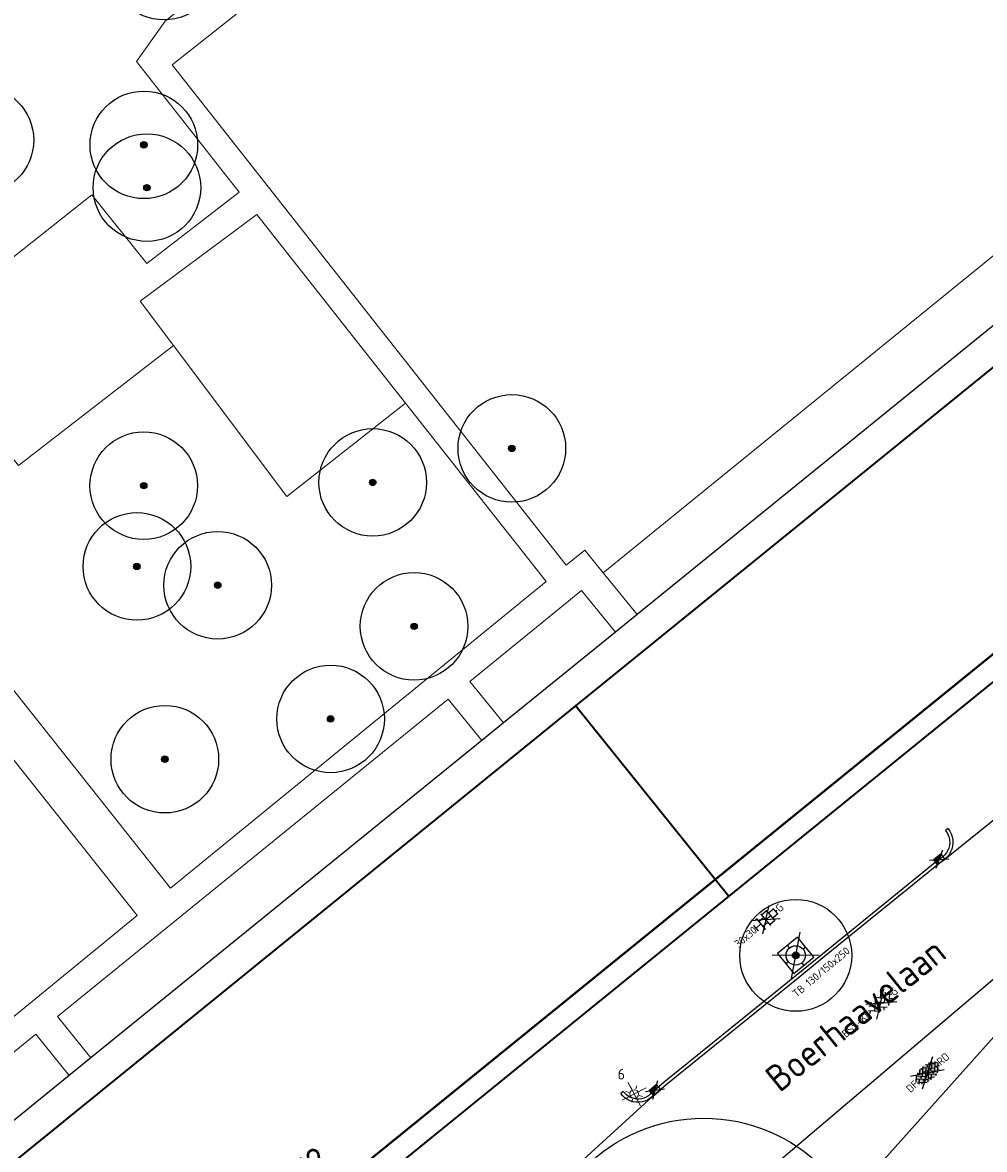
# Model space of a CAD drawing. Header units: metres. Extents: x 92877 to 94117, y 464509 to 465451.
# Tile 69 of 102: x 93265 to 93310, y 465139 to 465191. Entities that reach past the tile are written whole.
import ezdxf
from ezdxf.enums import TextEntityAlignment as Align

# ---------------------------------------------------------------- set-up
doc = ezdxf.new("R2010")
doc.units = ezdxf.units.M
doc.linetypes.add('XX-PROJECTGRENS', pattern=[18, 12, -3, 0, -3])
doc.layers.get('0').update_dxf_attribs({"linetype": 'CONTINUOUS'})
for name, color, linetype, lineweight in [('B-WE-GR-BEPLANTING_CULTUUR-G', 252, 'CONTINUOUS', 18), ('B-WE-GR-BOOM-S', 90, 'CONTINUOUS', 25), ('B-WE-IE-MEUBILAIR_WEGMEUBILAIR_LICHTMAST-T25', 7, 'CONTINUOUS', 25), ('B-WE-IE-TERREINAFSCHEIDING_KUNSTMATIG_HEKWERK-G', 252, 'IE-TERREINAFSCHEIDING-KUNSTMATIG', 18), ('B-WE-OG-TOPOGRAFIE_BEBOUWING-GV', 252, 'CONTINUOUS', 35), ('B-WE-OG-TOPOGRAFIE_HUISNUMMER-T25', 7, 'CONTINUOUS', 20), ('B-WE-OG-TOPOGRAFIE_STRAATNAAM-T18', 7, 'CONTINUOUS', 18), ('B-WE-VH-VERHARDING-GV', 252, 'CONTINUOUS', 18), ('N-WE-KG-GRENS_PROJECT-G', 1, 'XX-PROJECTGRENS', 35), ('V-WE-IE-MEUBILAIR_WEGMEUBILAIR_BOOMKRANS-S', 7, 'CONTINUOUS', 25), ('V-WE-KL-ET_LS_OV_LICHTMAST-S', 190, 'CONTINUOUS', 25), ('V-WE-RI-HWA_KOLK-S', 150, 'CONTINUOUS', 25), ('V-WE-VH-KANTOPSLUITING-T18', 10, 'CONTINUOUS', 18), ('V-WE-VH-KANTOPSLUITING_TROTTOIRBAND_130 150-G', 210, 'VH-TROTTOIRBAND_130-150-V', 25), ('V-WE-VH-KANTOPSLUITING_VOORKANTBAND-G', 50, 'CONTINUOUS', 25), ('V-WE-VH-MATERIAALGRENS-G', 7, 'CONTINUOUS-V', 25), ('V-WE-VH-VERHARDING_BETONSTRAATSTEEN-S', 252, 'CONTINUOUS', 25), ('V-WE-VH-VERHARDING_STRAATBAKSTEEN-S', 252, 'CONTINUOUS', 25), ('V-WE-VH-VERHARDING_TEGEL-S', 252, 'CONTINUOUS', 25)]:
    doc.layers.add(name, color=color, linetype=linetype, lineweight=lineweight)
doc.layers.add('B_OVERBOUWLIJN_LIJN_1', color=252, linetype='CONTINUOUS')
doc.styles.add('NLCS-ISO', font='NLCS-ISO.ttf')
doc.styles.add('NLCS-ISO-M200-T18', font='NLCS-ISO.ttf', dxfattribs={"height": 0.36})
doc.styles.add('NLCS-ISO-M200-T25', font='NLCS-ISO.ttf', dxfattribs={"height": 0.5})
doc.styles.get("Standard").update_dxf_attribs({"font": 'isocp.shx'})
doc.linetypes.add('CONTINUOUS-V', pattern='A,3.5,[24,NLCS.SHX,S=0.5,R=0,X=0,Y=0],3.5', length=7)
doc.linetypes.add('IE-TERREINAFSCHEIDING-KUNSTMATIG', pattern='A,4,[82,NLCS.SHX,S=0.75,R=90,X=0,Y=0],4,-2', length=10)
doc.linetypes.add('VH-TROTTOIRBAND_130-150-V', pattern='A,2.5,[24,NLCS.SHX,S=1,R=0,X=0,Y=0],2.5,-2,2,-2,2,-2', length=15)

# ---------------------------------------------------------------- blocks, each defined once
blk = doc.blocks.new('V-SIE-WEG_BOOMKRANS')
at = {"color": 0}
for p, q in [((-0.836, -0.701), (0.836, 0.701)), ((0.836, -0.701), (-0.836, 0.701))]:
    blk.add_line(p, q, dxfattribs=at)
at = {"flags": 128}
blk.add_lwpolyline([(-0.6, -0.6), (0.6, -0.6), (0.6, 0.6), (-0.6, 0.6)], close=True, dxfattribs=at)
for points in [[(-0.001, 0.6), (-0.001, 0.551), (-0.016, 0.525), (-0.001, 0.498), (-0.001, 0.45)], [(0.6, 0.001), (0.551, 0.001), (0.525, 0.016), (0.498, 0.001), (0.45, 0.001)], [(-0.6, -0.001), (-0.551, -0.001), (-0.525, -0.016), (-0.498, -0.001), (-0.45, -0.001)], [(0.001, -0.6), (0.001, -0.551), (0.016, -0.525), (0.001, -0.498), (0.001, -0.45)]]:
    blk.add_lwpolyline(points, dxfattribs=at)
blk.add_circle((0, 0), 0.45)
blk = doc.blocks.new('V-SRI-KOLK_TROTTOIR-SO')
blk.add_hatch(color=256).paths.add_polyline_path([(1.125, 0.75), (-1.125, 0.75), (-1.125, -0.75)])
at = {"ltscale": 0.1}
for p, q in [((-1.875, 1.25), (1.875, -1.25)), ((1.875, 1.25), (-1.875, -1.25))]:
    blk.add_line(p, q, dxfattribs=at)
blk.add_line((-1.125, -0.75), (1.125, 0.75))
at = {"flags": 128}
blk.add_lwpolyline([(-1.125, -0.75), (1.125, -0.75), (1.125, 0.75), (-1.125, 0.75)], close=True, dxfattribs=at)
blk = doc.blocks.new('V-SVH-TEGEL_300X300_DUN_HALFST_KL-SO')
for p, q in [((-3.08, 0.75), (-3, 0.75)), ((-3, -0.83), (-3, 0.83)), ((-3, 0), (-1.5, 0)), ((-1.84, 1.5), (-1.5, 1.5)), ((-1.5, -1.6), (-1.5, 1.6)), ((-1.5, 0.75), (0, 0.75)), ((0, -1.78), (0, 1.78)), ((0, 1.5), (1.5, 1.5)), ((0, 0), (1.5, 0)), ((1.5, -1.6), (1.5, 1.6)), ((1.5, 0.75), (3, 0.75)), ((3, -0.83), (3, 0.83)), ((3, 0), (3.39, 0)), ((-3.08, -0.75), (-3, -0.75)), ((-1.84, -1.5), (-1.5, -1.5)), ((-1.5, -0.75), (0, -0.75)), ((0, -1.5), (1.5, -1.5)), ((1.5, -0.75), (3, -0.75))]:
    blk.add_line(p, q)
at = {"ltscale": 0.1}
for q in [(-2.75, -1.98), (-2.73, 1.96), (2.73, 1.96), (2.75, -1.98)]:
    blk.add_line((0, 0), q, dxfattribs=at)
at = {"style": 'NLCS-ISO'}
blk.add_attdef('FORMAAT', text='', height=1.8, dxfattribs=at).set_placement((-3.18, 0), align=Align.MIDDLE_RIGHT)
blk.add_attdef('KLEUR', text='', height=1.8, dxfattribs=at).set_placement((3.49, 0), align=Align.MIDDLE_LEFT)
at = {"style": 'NLCS-ISO', "flags": 1}
blk.add_attdef('FUNCTIE', text='', height=1.8, dxfattribs=at).set_placement((0.12, -3.58), align=Align.MIDDLE_CENTER)
blk = doc.blocks.new('V-SVH-BSS_KEIFORMAAT_KEPER_KL-SO')
for p, q in [((-3.36, -0.25), (-2.89, 0.22)), ((-3.23, 0.55), (-1.41, -1.27)), ((0, 0), (-2.8, 2.01)), ((-2.44, 1.25), (-1.41, 0.22)), ((-2.15, -0.53), (0.08, 1.7)), ((-2.15, 0.96), (-1.49, 1.62)), ((-1.7, -1.56), (0.08, 0.22)), ((-0.67, 0.96), (1.56, -1.27)), ((-0.02, 1.8), (1.56, 0.22)), ((0, 0), (2.8, 2.01)), ((0.82, 0.96), (1.48, 1.62)), ((0.82, -0.53), (2.54, 1.19)), ((1.14, -1.7), (3.05, 0.22)), ((2.3, 0.96), (3.39, -0.13)), ((0, 0), (-3.13, -2.25)), ((-0.67, -0.53), (0.58, -1.77)), ((-0.44, -1.78), (0.08, -1.27)), ((0, 0), (3.13, -2.25)), ((2.3, -0.53), (2.8, -1.02))]:
    blk.add_line(p, q)
at = {"style": 'NLCS-ISO'}
blk.add_attdef('FORMAAT', text='', height=1.8, dxfattribs=at).set_placement((-3.39, -0.02), align=Align.MIDDLE_RIGHT)
blk.add_attdef('KLEUR', text='', height=1.8, dxfattribs=at).set_placement((3.39, 0), align=Align.MIDDLE_LEFT)
at = {"style": 'NLCS-ISO', "flags": 1}
blk.add_attdef('FUNCTIE', text='', height=1.8, dxfattribs=at).set_placement((0.12, -3.58), align=Align.MIDDLE_CENTER)
blk = doc.blocks.new('V-SVH-SBS_DIKFORMAAT_KEPER_KL-SO')
h = blk.add_hatch(color=254)
edge = h.paths.add_edge_path()
edge.add_ellipse((0, 0), major_axis=(3.39, 0), ratio=0.533267, start_angle=0, end_angle=360)
for p, q in [((0, 0), (-3.46, 2)), ((0, 0), (-3.46, -2)), ((-3.39, 0.12), (-2.36, 1.14)), ((-3.17, -0.64), (-2.36, 0.16)), ((-2.85, 0.65), (-0.9, -1.3)), ((-2.47, 1.24), (-0.9, -0.32)), ((-1.79, 1.54), (-0.9, 0.65)), ((-1.39, 0.16), (0.25, 1.81)), ((-1.39, 1.14), (-0.76, 1.76)), ((-1.39, -0.81), (0.56, 1.14)), ((-1.28, -1.68), (0.56, 0.16)), ((-1, 1.73), (-0.9, 1.63)), ((0, 0), (3.46, 2)), ((0, 0), (3.46, -2)), ((0.08, 1.63), (2.03, -0.32)), ((0.08, 0.65), (2.03, -1.3)), ((0.94, 1.74), (2.03, 0.65)), ((1.54, 1.14), (1.9, 1.5)), ((1.54, 0.16), (2.56, 1.19)), ((1.54, -0.81), (3.1, 0.74)), ((1.79, -1.54), (3.39, 0.07)), ((3, 0.65), (3.34, 0.31)), ((-2.85, -0.32), (-1.57, -1.61)), ((-2.67, -1.12), (-2.36, -0.81)), ((-0.42, -1.8), (0.56, -0.81)), ((0.08, -0.32), (1.4, -1.65)), ((0.08, -1.3), (0.56, -1.79)), ((3, -0.32), (3.23, -0.55))]:
    blk.add_line(p, q)
for centre in [(-1.87, 1.14), (-1.87, 0.16), (-0.41, 1.63), (-0.41, 0.65), (1.05, 1.14), (1.05, 1.14), (1.05, 0.16), (2.52, 0.65), (-1.87, -0.81), (-0.41, -0.32), (-0.41, -1.3), (1.05, -0.81), (2.52, -0.32)]:
    blk.add_circle(centre, 0.0881)
for centre, start, end in [((-3.34, -0.32), 289.9697, 107.5509), ((1.05, -1.79), 57.0681, 142.4418), ((2.52, -1.3), 85.1088, 154.3245)]:
    blk.add_arc(centre, 0.0881, start, end)
at = {"style": 'NLCS-ISO'}
blk.add_attdef('FORMAAT', text='', height=1.8, dxfattribs=at).set_placement((-3.39, 0), align=Align.MIDDLE_RIGHT)
blk.add_attdef('KLEUR', text='', height=1.8, dxfattribs=at).set_placement((3.39, 0), align=Align.MIDDLE_LEFT)
at = {"style": 'NLCS-ISO', "flags": 1}
blk.add_attdef('FUNCTIE', text='', height=1.8, dxfattribs=at).set_placement((0.12, -3.58), align=Align.MIDDLE_CENTER)
blk = doc.blocks.new('SGR-BOOM_01')
at = {"ltscale": 0.1}
h = blk.add_hatch(color=256, dxfattribs=at)
edge = h.paths.add_edge_path()
edge.add_arc((0, 0), 0.15, 0, 360)
for radius in [2.5, 0.045]:
    blk.add_circle((0, 0), radius)
blk.add_circle((0, 0), 0.15, dxfattribs=at)
blk = doc.blocks.new('SKL-ET_OV_LICHTMAST-SO')
at = {"color": 0, "linetype": 'ByBlock', "lineweight": 18}
for points in [[(-2.21, -2.21), (2.21, 2.21)], [(-2.21, 2.21), (2.21, -2.21)], [(-1.25, 0), (-2, 0)], [(-1.41, 1.41), (-0.88, 0.88)], [(0, 2), (0, 1.25)], [(0.88, 0.88), (1.41, 1.41)], [(2, 0), (1.25, 0)], [(-1.41, -1.41), (-0.88, -0.88)], [(0, -1.25), (0, -2)], [(0.88, -0.88), (1.41, -1.41)]]:
    blk.add_lwpolyline(points, dxfattribs=at)
blk.add_circle((0, 0), 1, dxfattribs=at)

msp = doc.modelspace()

# ---------------------------------------------------------------- linework, layer by layer
at = {"layer": 'B-WE-GR-BEPLANTING_CULTUUR-G'}
msp.add_line((93310.17, 465180.206), (93291.978, 465165.409), dxfattribs=at)
at = {"layer": 'B-WE-IE-TERREINAFSCHEIDING_KUNSTMATIG_HEKWERK-G', "flags": 128}
for points in [[(93282.79, 465173.29), (93275.88, 465182.07), (93270.46, 465178.03), (93272.002, 465175.975)], [(93272.002, 465175.975), (93277.27, 465168.95), (93282.79, 465173.29)]]:
    msp.add_lwpolyline(points, dxfattribs=at)
at = {"layer": 'B-WE-OG-TOPOGRAFIE_BEBOUWING-GV'}
for p, q in [((93290.701, 465159.229), (93328.604, 465189.992)), ((93335.712, 465181.136), (93297.809, 465150.374)), ((93255.189, 465130.407), (93290.701, 465159.229)), ((93290.701, 465159.229), (93297.809, 465150.374)), ((93297.809, 465150.374), (93291.395, 465145.168)), ((93291.395, 465145.168), (93279.439, 465135.464))]:
    msp.add_line(p, q, dxfattribs=at)
at = {"layer": 'B-WE-VH-VERHARDING-GV'}
for p, q in [((93293.554, 465163.475), (93291.978, 465165.409)), ((93292.545, 465162.655), (93293.554, 465163.475)), ((93286.335, 465157.611), (93287.345, 465158.431)), ((93267.163, 465142.04), (93268.172, 465142.859))]:
    msp.add_line(p, q, dxfattribs=at)
at = {"layer": 'B-WE-VH-VERHARDING-GV', "flags": 128}
for points in [[(93331.682, 465239.522), (93271.62, 465191.05), (93270.29, 465189.18)], [(93291.978, 465165.409), (93291.115, 465166.468), (93290.25, 465165.76), (93271.94, 465189.02), (93290.11, 465203.4), (93313.496, 465222.277)], [(93270.29, 465189.18), (93275.06, 465183.11), (93270.77, 465179.79), (93268.21, 465182.98), (93259.96, 465176.44), (93262.37, 465173.46), (93255.62, 465168)], [(93272.002, 465175.975), (93264.81, 465170.4), (93263.09, 465172.51), (93257.92, 465168.32), (93271.874, 465150.743), (93289.32, 465165), (93282.79, 465173.29)], [(93255.62, 465168), (93258.707, 465164.009), (93263.874, 465157.576), (93270.32, 465149.48), (93259.685, 465140.778)], [(93287.345, 465158.431), (93285.772, 465160.361), (93290.97, 465164.589), (93292.545, 465162.655)], [(93268.172, 465142.859), (93266.61, 465144.775), (93284.763, 465159.54), (93286.335, 465157.611)], [(93263.199, 465138.82), (93261.65, 465140.74), (93265.602, 465143.955), (93267.163, 465142.04)]]:
    msp.add_lwpolyline(points, dxfattribs=at)
at = {"layer": 'B_OVERBOUWLIJN_LIJN_1'}
for p, q in [((93311.756, 465178.259), (93293.554, 465163.475)), ((93293.554, 465163.475), (93292.545, 465162.655)), ((93292.545, 465162.655), (93287.345, 465158.431)), ((93287.345, 465158.431), (93286.335, 465157.611)), ((93286.335, 465157.611), (93268.172, 465142.859)), ((93268.172, 465142.859), (93267.163, 465142.04)), ((93267.163, 465142.04), (93263.199, 465138.82))]:
    msp.add_line(p, q, dxfattribs=at)
at = {"layer": 'N-WE-KG-GRENS_PROJECT-G', "const_width": 0.1, "flags": 128}
msp.add_lwpolyline([(93142.804, 465086.89), (93145.447, 465089.504), (93147.332, 465091.955), (93148.613, 465093.182), (93161.411, 465113.679), (93167.204, 465122.957), (93170.456, 465128.173), (93179.763, 465143.103), (93186.894, 465154.496), (93187.89, 465154.904), (93188.17, 465154.679), (93191.39, 465152.077), (93194.828, 465149.413), (93202.752, 465142.922), (93211.334, 465136.086), (93246.401, 465107.701), (93253.059, 465102.314), (93253.343, 465100.976), (93245.804, 465089.865), (93244.522, 465087.941), (93231.812, 465069.293), (93227.954, 465063.58), (93226.853, 465062.424), (93215.691, 465046.012), (93211.996, 465040.636), (93204.425, 465029.753), (93202.609, 465027.143), (93198.032, 465020.213), (93194.363, 465014.869), (93190.619, 465009.505), (93189.819, 465008.221), (93185.531, 465002.305), (93181.433, 464996.691), (93178.696, 464993.153), (93172.103, 464984.564), (93163.085, 464972.835), (93161.131, 464970.564), (93154.083, 464961.647), (93148.985, 464955.311), (93145.469, 464951.039), (93138.605, 464942.927), (93131.702, 464935.14), (93128.236, 464931.41), (93126.865, 464929.653), (93122.062, 464924.79), (93112.82, 464915.353), (93112.694, 464915.474), (93110.007, 464912.809), (93108.158, 464914.641), (93097.954, 464904.418), (93099.616, 464902.379), (93097.346, 464900.004), (93095.105, 464898.042), (93093.141, 464896.427), (93087.358, 464891.835), (93084.647, 464889.561), (93079.687, 464885.222), (93073.559, 464880.645), (93064.795, 464874.789), (93057.662, 464870.165), (93057.255, 464870.007), (93057.168, 464870.002), (93056.607, 464870.091), (93053.277, 464868.411), (93060.039, 464854.372), (93062.426, 464849.152), (93065.249, 464843.338), (93068.532, 464844.778), (93069.154, 464846.147), (93077.316, 464850.716), (93083.11, 464853.91), (93083.112, 464853.905), (93087.983, 464856.618), (93087.623, 464857.315), (93087.914, 464857.845), (93094.137, 464862.208), (93094.032, 464862.502), (93094.431, 464862.805), (93094.609, 464862.539), (93096.966, 464864.191), (93097.445, 464863.691), (93100.286, 464866.409), (93107.265, 464873.112), (93113.757, 464878.765), (93119.027, 464883.354), (93126.19, 464890.319), (93126.053, 464890.447), (93129.224, 464893.588), (93132.754, 464897.33), (93136.979, 464901.466), (93141.064, 464906.039), (93145.123, 464910.02), (93146.946, 464911.937), (93151.571, 464916.872), (93154.026, 464919.546), (93161.923, 464928.693), (93166.437, 464933.828), (93170.519, 464938.737), (93174.372, 464943.51), (93176.337, 464945.983), (93178.669, 464948.924), (93181.236, 464952.541), (93184.321, 464956.452), (93185.617, 464958.052), (93188.572, 464961.84), (93195.315, 464970.699), (93197.093, 464969.277), (93199.637, 464972.465), (93198.95, 464972.958), (93202.951, 464977.949), (93202.249, 464978.521), (93202.364, 464978.666), (93202.234, 464979.72), (93202.711, 464980.328), (93203.771, 464980.458), (93206.283, 464983.648), (93206.153, 464984.709), (93206.628, 464985.314), (93207.678, 464985.434), (93209.477, 464987.722), (93211.5, 464990.295), (93211.38, 464991.345), (93211.858, 464991.954), (93212.908, 464992.074), (93215.413, 464995.259), (93215.283, 464996.319), (93215.758, 464996.923), (93216.817, 464997.043), (93217.976, 464998.513), (93217.195, 464999.188), (93221.285, 465004.117), (93220.562, 465004.619), (93224.498, 465009.504), (93223.744, 465010.107), (93228.745, 465016.379), (93228.548, 465017.661), (93229.799, 465019.138), (93230.171, 465019.204), (93232.859, 465016.92), (93240.879, 465028.723), (93247.237, 465037.466), (93243.345, 465039.426), (93245.385, 465042.407), (93267.791, 465074.762), (93271.654, 465080.832), (93274.315, 465084.653), (93274.677, 465085.271), (93280.631, 465092.992), (93283.915, 465097.533), (93293.238, 465109.1), (93296.471, 465112.853), (93305.145, 465123.792), (93308.461, 465126.639), (93309.398, 465127), (93310.34, 465127.104), (93311.021, 465127.029), (93311.569, 465126.572), (93314.325, 465123.425), (93311.446, 465121.218), (93317.763, 465113.435), (93320.742, 465115.844), (93321.734, 465114.618), (93318.743, 465112.198), (93332.363, 465095.383), (93335.324, 465097.784), (93336.313, 465096.566), (93333.394, 465094.197), (93346.863, 465077.572), (93349.745, 465079.914), (93350.754, 465078.674), (93347.845, 465076.305), (93354.176, 465068.5), (93362.85, 465075.591), (93361.376, 465077.286), (93365.219, 465080.332), (93350.596, 465098.232), (93346.729, 465095.077), (93346.089, 465095.987), (93350.715, 465099.775, 0.50922), (93350.922, 465101.967), (93324.402, 465134.651), (93320.907, 465131.811), (93318.885, 465134.322, -0.098106), (93317.859, 465136.546), (93317.809, 465136.827), (93329.287, 465148.479), (93335.156, 465154.254), (93344.697, 465163.309, -0.349567), (93347.493, 465163.354), (93347.813, 465163.049), (93349.127, 465161.413), (93346.391, 465159.229), (93348.191, 465157.343), (93348.243, 465157.384), (93353.341, 465151.084), (93356.361, 465153.524), (93357.294, 465152.369), (93354.273, 465149.929), (93367.901, 465133.094), (93370.919, 465135.533), (93371.856, 465134.369), (93368.844, 465131.928), (93379.841, 465118.334), (93382.859, 465120.772), (93383.785, 465119.621), (93380.762, 465117.178), (93384.644, 465112.392), (93390.968, 465117.536), (93393.698, 465119.744), (93389.575, 465124.751), (93393.126, 465127.653), (93381.652, 465141.958), (93378.045, 465139.012), (93374.932, 465142.847), (93384.724, 465150.628, 0.393005), (93384.971, 465152.673), (93376.322, 465163.131, 0.393551), (93374.278, 465163.377), (93369.858, 465159.798), (93359.893, 465172.144), (93359.196, 465171.59), (93356.894, 465174.416), (93366.327, 465182.365), (93383.74, 465196.71, -0.309181), (93386.819, 465196.235), (93386.977, 465196.072), (93387.797, 465195.067), (93385.13, 465192.859), (93391.412, 465185.104), (93394.43, 465187.543), (93395.435, 465186.298), (93392.425, 465183.858), (93405.872, 465167.212), (93408.891, 465169.662), (93409.895, 465168.418), (93406.884, 465165.977), (93415.682, 465155.114), (93422.305, 465160.477), (93419.312, 465164.504), (93427.805, 465171.459), (93432.936, 465175.602, 0.389945), (93433.117, 465177.605), (93406.306, 465210.598, 0.403895), (93404.272, 465210.792), (93395.071, 465203.259, -0.04985), (93394.529, 465205.075), (93406.003, 465214.474), (93406.153, 465214.258), (93408.855, 465216.515), (93413.243, 465220.126), (93424.061, 465228.978), (93433.335, 465236.564), (93456.901, 465255.803), (93462.358, 465260.256), (93474.24, 465257.384), (93487.491, 465268.365), (93481.957, 465274.413), (93477.953, 465270.75), (93460.622, 465275.164), (93454.054, 465277.377), (93450.532, 465272.851), (93448.516, 465271.205), (93400.455, 465231.959), (93399.011, 465233.652), (93395.691, 465230.975), (93395.475, 465231.241), (93389.321, 465226.059), (93372.983, 465212.672), (93260.058, 465121.022), (93254.212, 465128.327), (93255.485, 465129.359), (93251.172, 465134.67), (93250.976, 465134.513), (93249.73, 465136.066), (93249.925, 465136.222), (93245.512, 465141.593), (93245.414, 465141.489), (93215.797, 465178.086), (93224.817, 465185.374), (93221.615, 465189.311), (93221.504, 465189.439), (93221.504, 465189.484), (93221.582, 465189.664), (93258.555, 465216.278), (93287.858, 465237.306), (93316.719, 465257.815), (93323.665, 465262.74), (93325.266, 465260.773), (93334.631, 465268.404), (93348.967, 465280.041), (93353.283, 465283.494), (93353.525, 465283.192), (93373.219, 465297.094), (93403.844, 465318.948), (93403.686, 465319.158), (93405.483, 465320.403), (93410.351, 465324.912), (93402.835, 465333.569), (93398.335, 465338.895), (93392.573, 465334.08), (93389.104, 465331.474), (93348.447, 465302.964), (93320.1, 465282.787), (93289.014, 465260.48), (93254.82, 465235.917), (93226.588, 465215.717), (93213.129, 465205.995), (93182.769, 465181.222), (93183.254, 465180.57), (93182.292, 465179.905), (93183.685, 465178.016), (93174.631, 465171.467), (93173.396, 465173.195), (93172.303, 465172.388), (93168.471, 465170.193), (93170.119, 465168.084), (93171.264, 465166.905), (93171.887, 465165.92), (93172.046, 465165.485), (93172.061, 465164.02), (93171.791, 465162.221), (93171.603, 465161.889), (93167.902, 465156.013), (93164.39, 465150.403), (93160.435, 465144.058), (93158.382, 465140.726), (93156.607, 465137.917), (93154.807, 465135.049), (93153.786, 465134.188), (93154.016, 465133.775), (93153.338, 465133.133), (93153.16, 465132.506), (93153.134, 465132.463), (93152.077, 465130.671), (93150.973, 465128.906), (93147.775, 465123.769), (93144.058, 465117.809), (93140.544, 465112.153), (93139.017, 465109.781), (93136.381, 465105.485), (93134.48, 465102.415), (93134.183, 465101.965), (93133.958, 465101.735), (93130.915, 465098.93), (93126.03, 465094.455), (93121.818, 465090.575), (93117.904, 465086.833), (93113.47, 465082.448), (93112.834, 465082.495), (93109.779, 465079.439), (93106.782, 465076.441), (93106.819, 465075.801), (93105.522, 465074.513), (93100.162, 465069.076), (93097.993, 465066.793), (93094.572, 465063.113), (93089.135, 465057.106), (93083.693, 465051.015), (93080.417, 465047.335), (93077.017, 465043.497), (93073.934, 465040.014), (93073.472, 465039.534), (93072.001, 465037.863), (93071.812, 465037.638), (93069.705, 465035.225), (93068.078, 465033.424), (93064.121, 465029.238), (93059.891, 465024.784), (93054.546, 465019.348), (93051.829, 465016.783), (93042.954, 465008.588), (93039.428, 465005.328), (93039.04, 465005.881), (93035.768, 465003.501), (93034.642, 465002.582), (93035.282, 465001.847), (93028.269, 464995.871), (93027.63, 464996.626), (93025.853, 464995.108), (93024.898, 464994.489), (93025.348, 464993.801), (93025.385, 464993.139), (93023.546, 464991.657), (93020.74, 464989.867), (93009.831, 464980.839), (93002.614, 464974.822), (93001.219, 464974.424), (92997.627, 464972.314), (93000.275, 464968.182), (93003.222, 464963.818), (93004.539, 464962.472), (93005.558, 464961.008), (93007.714, 464956.785), (93011.389, 464958.36), (93011.758, 464959.803), (93016.761, 464964.005), (93022.798, 464969.066), (93023.124, 464969.069), (93023.859, 464969.958), (93031.994, 464976.787), (93034.007, 464978.44), (93039.335, 464982.95), (93042.149, 464985.327), (93043.343, 464986.286), (93048.652, 464990.9), (93051.638, 464993.482), (93054.319, 464995.599), (93054.16, 464995.728), (93056.817, 464998.088), (93056.95, 464998.249), (93057.025, 464998.223), (93061.752, 465002.708), (93069.172, 465009.817), (93070.327, 465011.305), (93072.947, 465014.003), (93077.454, 465018.647), (93081.951, 465023.517), (93086.147, 465028.149), (93090.291, 465032.813), (93095.645, 465038.867), (93100.706, 465044.522), (93107.652, 465052.218), (93109.08, 465053.733), (93109.476, 465054.154), (93112.165, 465057.006), (93113.936, 465058.77), (93117.521, 465062.601), (93121.643, 465066.775), (93123.547, 465068.699), (93128.69, 465073.617), (93128.797, 465073.72), (93131.858, 465076.592), (93136.523, 465080.981), (93138.359, 465082.708)], format="xyb", close=True, dxfattribs=at)
at = {"layer": 'V-WE-VH-KANTOPSLUITING_TROTTOIRBAND_130 150-G', "flags": 128}
msp.add_lwpolyline([(93308.002, 465153.52), (93307.878, 465153.435), (93307.955, 465153.325), (93308.01, 465153.213), (93308.049, 465153.097), (93308.07, 465152.975), (93308.075, 465152.853), (93308.061, 465152.73), (93308.03, 465152.609), (93307.983, 465152.496), (93307.921, 465152.39), (93307.843, 465152.295), (93307.75, 465152.208), (93307.56, 465152.063), (93302.163, 465147.679), (93300.944, 465146.688), (93294.8, 465141.722), (93294.358, 465141.338), (93294.173, 465141.185), (93294.075, 465141.101), (93293.973, 465141.038), (93293.864, 465140.99), (93293.749, 465140.958), (93293.631, 465140.943), (93293.513, 465140.946), (93293.395, 465140.965), (93293.282, 465141.001), (93293.175, 465141.053), (93293.076, 465141.12), (93292.988, 465141.2), (93292.906, 465141.301), (93292.79, 465141.206)], dxfattribs=at)
at = {"layer": 'V-WE-VH-KANTOPSLUITING_VOORKANTBAND-G', "flags": 128}
msp.add_lwpolyline([(93308.002, 465153.52), (93308.084, 465153.401), (93308.149, 465153.271), (93308.195, 465153.134), (93308.22, 465152.991), (93308.225, 465152.847), (93308.209, 465152.703), (93308.173, 465152.562), (93308.118, 465152.429), (93308.044, 465152.304), (93307.953, 465152.192), (93307.847, 465152.093), (93307.653, 465151.945), (93302.258, 465147.563), (93301.038, 465146.571), (93294.896, 465141.607), (93294.455, 465141.224), (93294.27, 465141.07), (93294.163, 465140.979), (93294.043, 465140.905), (93293.914, 465140.848), (93293.779, 465140.811), (93293.639, 465140.793), (93293.499, 465140.796), (93293.36, 465140.819), (93293.226, 465140.861), (93293.099, 465140.923), (93292.983, 465141.002), (93292.879, 465141.097), (93292.79, 465141.206)], dxfattribs=at)
at = {"layer": 'V-WE-VH-MATERIAALGRENS-G'}
msp.add_line((93307.847, 465152.093), (93319.602, 465161.581), dxfattribs=at)
at = {"layer": 'V-WE-VH-MATERIAALGRENS-G', "flags": 128}
for points in [[(93300.559, 465133.123), (93320.101, 465155), (93297.707, 465135.978)], [(93283.196, 465130.833), (93288.202, 465135.531), (93294.27, 465141.07)]]:
    msp.add_lwpolyline(points, dxfattribs=at)

# ---------------------------------------------------------------- block references
at = {"layer": 'B-WE-GR-BOOM-S'}
for p, rotation in [((93271.567, 465193.61), 39), ((93263.011, 465185.521), 39.99999999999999), ((93270.628, 465185.301), 128), ((93270.772, 465183.313), 129), ((93287.728, 465171.192), 128), ((93281.263, 465169.612), 38.00000000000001), ((93270.623, 465169.458), 38.00000000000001), ((93270.304, 465165.705), 38.00000000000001), ((93274.06, 465164.83), 127), ((93283.185, 465162.92), 39), ((93279.305, 465158.614), 39), ((93271.604, 465156.744), 128)]:
    msp.add_blockref('SGR-BOOM_01', p, dxfattribs=dict(at, rotation=rotation))
for p, xscale, yscale, rotation in [((93300.92, 465147.623), 1.04, 1.04, 129), ((93296.642, 465132.254), 3.12, 3.12, 43.00000000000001)]:
    msp.add_blockref('SGR-BOOM_01', p, dxfattribs=dict(at, xscale=xscale, yscale=yscale, rotation=rotation))
at = {"layer": 'V-WE-IE-MEUBILAIR_WEGMEUBILAIR_BOOMKRANS-S', "rotation": 39.28984453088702}
msp.add_blockref('V-SIE-WEG_BOOMKRANS', (93300.92, 465147.623), dxfattribs=at)
at = {"layer": 'V-WE-KL-ET_LS_OV_LICHTMAST-S', "xscale": 0.2, "yscale": 0.2, "zscale": 0.2, "rotation": 163}
msp.add_blockref('SKL-ET_OV_LICHTMAST-SO', (93293.413, 465141.179), dxfattribs=at)
at = {"layer": 'V-WE-RI-HWA_KOLK-S', "xscale": 0.2, "yscale": 0.2, "zscale": 0.2}
for p, rotation in [((93307.584, 465152.082), 37), ((93294.38, 465141.357), 41)]:
    msp.add_blockref('V-SRI-KOLK_TROTTOIR-SO', p, dxfattribs=dict(at, rotation=rotation))
at = {"layer": 'V-WE-VH-VERHARDING_BETONSTRAATSTEEN-S', "xscale": 0.2, "yscale": 0.2, "zscale": 0.2, "rotation": 40.81045409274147}
msp.add_blockref('V-SVH-BSS_KEIFORMAAT_KEPER_KL-SO', (93304.856, 465145.403), dxfattribs=at).add_auto_attribs({'FORMAAT': 'BSS-KF', 'KLEUR': 'G'})
at = {"layer": 'V-WE-VH-VERHARDING_STRAATBAKSTEEN-S', "xscale": 0.2000000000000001, "yscale": 0.2000000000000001, "zscale": 0.2000000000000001, "rotation": 41.70429446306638}
msp.add_blockref('V-SVH-SBS_DIKFORMAAT_KEPER_KL-SO', (93307.042, 465142.16), dxfattribs=at).add_auto_attribs({'FORMAAT': 'DF', 'KLEUR': 'RD'})
at = {"layer": 'V-WE-VH-VERHARDING_TEGEL-S', "xscale": 0.1999999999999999, "yscale": 0.1999999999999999, "zscale": 0.1999999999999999, "rotation": 40.75539793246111}
msp.add_blockref('V-SVH-TEGEL_300X300_DUN_HALFST_KL-SO', (93299.528, 465149.285), dxfattribs=at).add_auto_attribs({'FORMAAT': '30x30', 'KLEUR': 'G'})

# ---------------------------------------------------------------- texts
at = {"layer": 'B-WE-IE-MEUBILAIR_WEGMEUBILAIR_LICHTMAST-T25', "insert": (93292.643, 465142.354), "char_height": 0.5, "attachment_point": 1, "style": 'NLCS-ISO-M200-T25'}
msp.add_mtext_dynamic_manual_height_columns('6', width=3.78349, gutter_width=6.25, heights=[0], dxfattribs=at)
at = {"layer": 'B-WE-OG-TOPOGRAFIE_HUISNUMMER-T25'}
msp.add_text('44Z-52', height=1.25, rotation=39.1, dxfattribs=at).set_placement((93277.083, 465136.772), align=Align.MIDDLE)
at = {"layer": 'B-WE-OG-TOPOGRAFIE_STRAATNAAM-T18'}
msp.add_text('Boerhaavelaan', height=1.25, rotation=39, dxfattribs=at).set_placement((93303.698, 465144.873), align=Align.MIDDLE)
at = {"layer": 'V-WE-VH-KANTOPSLUITING-T18', "insert": (93300.729, 465145.927), "char_height": 0.36, "attachment_point": 1, "rotation": 40.1234, "style": 'NLCS-ISO-M200-T18'}
msp.add_mtext_dynamic_manual_height_columns('TB 130/150x250', width=4.97805, gutter_width=1.8, heights=[0], dxfattribs=at)

doc.saveas('drawing.dxf')
